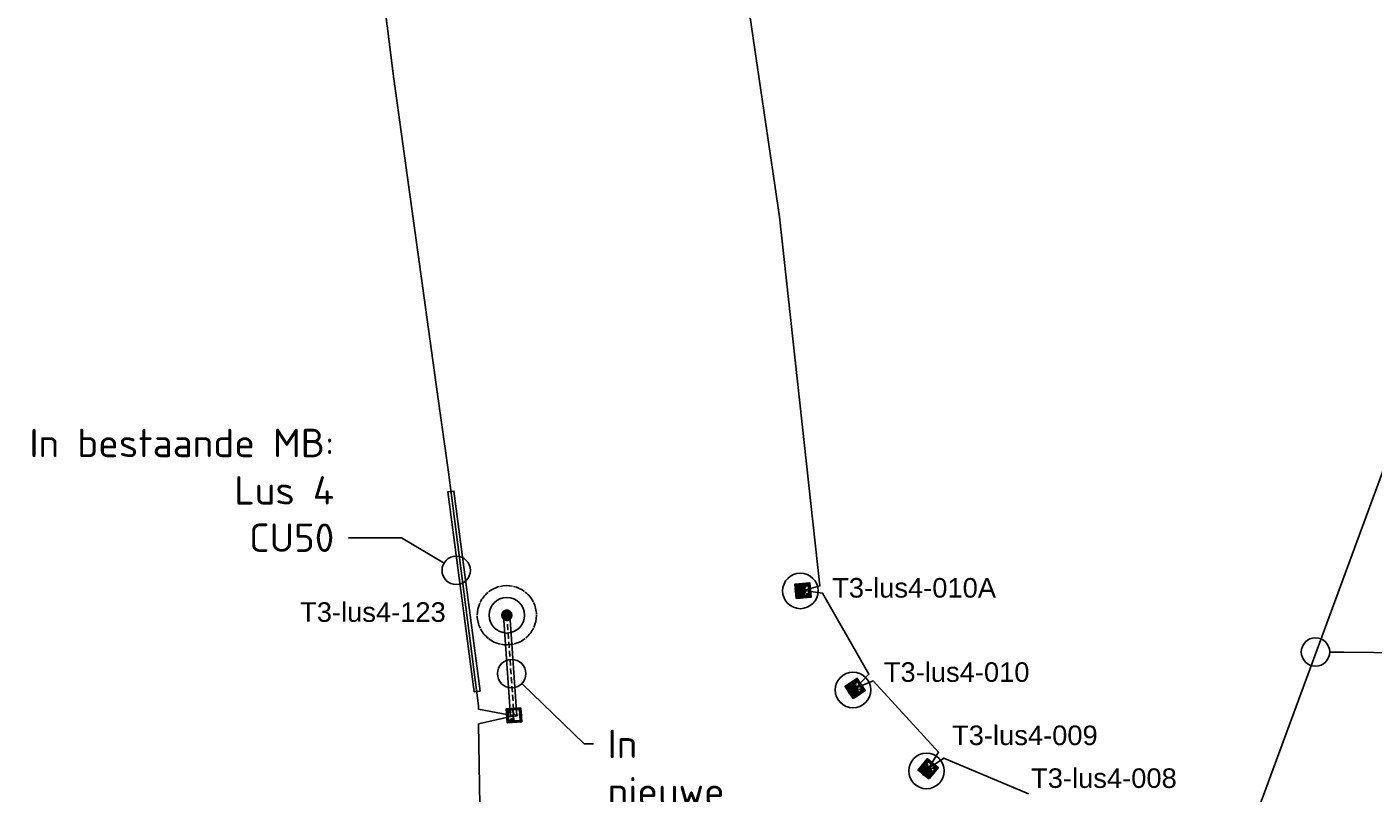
# Model space of a CAD drawing. Header units: metres. Extents: x 176029 to 179341, y 406836 to 408537.
# Tile 7 of 27: x 176127 to 176184, y 407891 to 407923. Entities that reach past the tile are written whole.
import ezdxf
from ezdxf import colors
from ezdxf.entities.mleader import LeaderData, LeaderLine
from ezdxf.math import Vec2, Vec3

# ---------------------------------------------------------------- set-up
doc = ezdxf.new("R2010")
doc.units = ezdxf.units.M
doc.linetypes.add('DASHED2', pattern=[0.375, 0.25, -0.125])
doc.layers.add('Codering armaturen', color=7, linetype='Continuous', lineweight=0)
doc.layers.add('N-ET-Montage-Trafoput nieuw', color=1, linetype='Continuous', lineweight=30)
for name, color, linetype in [('N-ET-VVV-LUS 1', 10, 'Continuous'), ('N-ET-VVV-LUS 4', 10, 'Continuous'), ('N-ET-VVV-MANTELBUIS', 3, 'Continuous'), ('N-ET-VVV-MONTAGE LUS 8', 1, 'Continuous'), ('opbouw rolbaanlicht', 1, 'Continuous'), ('tekst_labels', 7, 'Continuous')]:
    doc.layers.add(name, color=color, linetype=linetype)
doc.styles.add('DVD_Standaard_35', font='arial.ttf', dxfattribs={"height": 3.5})
doc.styles.add('NLCS-ISO', font='isocpeur.ttf')
doc.styles.add('Style-ENGINEERING', font='ENGINEERING.shx')

# ---------------------------------------------------------------- blocks, each defined once
blk = doc.blocks.new('A$C68DF78CD')
for p, q in [((-99, -682), (-115, -670)), ((-101, -668), (-113, -684))]:
    blk.add_line(p, q)
at = {"linetype": 'ByBlock', "lineweight": -2}
for points in [[(147, -836), (-344, -491), (0, 0), (491, -344)], [(135, -766), (-275, -479), (12, -70), (422, -357)], [(134, -759), (-268, -478), (13, -77), (415, -358)], [(-49, -260), (-90, -232), (-3, -109), (38, -137)], [(22, -256), (-19, -227), (-7, -211), (34, -240)], [(308, -405), (267, -377), (279, -360), (320, -389)], [(-38, -698), (-151, -618), (-131, -589), (-17, -668)]]:
    blk.add_lwpolyline(points, close=True, dxfattribs=at)
blk.add_lwpolyline([(-114, -258), (287, -540)], dxfattribs=at)
at = {"linetype": 'ByBlock', "lineweight": -2, "flags": 128}
blk.add_lwpolyline([(-8, -128), (3, -143), (7, -137), (20, -155)], dxfattribs=at)
at = {"linetype": 'ByBlock', "lineweight": -2}
for centre, radius in [((-65, -240), 4.79), ((10, -509), 25), ((14, -128), 4.79), ((-133, -608), 5.65), ((-35, -677), 5.65)]:
    blk.add_circle(centre, radius, dxfattribs=at)
at = {"linetype": 'ByBlock', "lineweight": -2, "extrusion": (0, 0, -1)}
blk.add_solid([(-20, -155), (-11, -149), (-18, -144)], dxfattribs=at)
at = {"linetype": 'ByBlock', "lineweight": -2, "style": 'Style-ENGINEERING'}
for s, height, p in [('PAS OP H.S.', 10.13, (-66, -226)), ('LEVENS-', 10.1, (-53, -234)), ('GEVAARLIJK', 10.1, (-41, -243))]:
    blk.add_text(s, height=height, rotation=54.9875, dxfattribs=at).set_placement(p)
blk = doc.blocks.new('opbouw rolbaanlicht')
at = {"layer": 'opbouw rolbaanlicht', "color": 0}
blk.add_circle((0, 0), 0.75, dxfattribs=at)
for points in [[(-0.25, 0), (0.056, 0.244), (0.25, 0)], [(-0.25, 0), (-0.156, 0.195), (0.056, 0.244)], [(-0.25, 0), (-0.225, 0.108), (-0.156, 0.195)], [(-0.25, 0), (0.25, 0), (-0.056, -0.244)], [(-0.056, -0.244), (-0.156, -0.195), (-0.25, 0)], [(-0.156, -0.195), (-0.225, -0.108), (-0.25, 0)], [(-0.156, 0.195), (-0.056, 0.244), (0.056, 0.244)], [(0.25, 0), (0.156, -0.195), (-0.056, -0.244)], [(0.056, 0.244), (0.156, 0.195), (0.25, 0)], [(0.156, 0.195), (0.225, 0.108), (0.25, 0)], [(0.25, 0), (0.225, -0.108), (0.156, -0.195)], [(0.156, -0.195), (0.056, -0.244), (-0.056, -0.244)]]:
    blk.add_solid(points, dxfattribs=at)
blk = doc.blocks.new('50E03_GZ008$0$verzonken rolbaanlicht')
at = {"layer": 'N-ET-VVV-MONTAGE LUS 8', "color": 0}
blk.add_circle((0, 0), 0.75, dxfattribs=at)
for start, end in [(104.3571, 128.5714), (78.6429, 102.8571), (52.9286, 77.1429), (130.0714, 154.2857), (27.2143, 51.4286), (155.7857, 180), (1.5, 25.7143), (335.7857, 0), (181.5, 205.7143), (310.0714, 334.2857), (207.2143, 231.4286), (232.9286, 257.1429), (284.3571, 308.5714), (258.6429, 282.8571)]:
    blk.add_arc((0, 0), 1.25, start, end, dxfattribs=at)
at = {"layer": 'N-ET-VVV-MONTAGE LUS 8', "color": 4}
for points in [[(-0.25, 0), (-0.156, 0.195), (0.056, 0.244)], [(-0.25, 0), (0.056, 0.244), (0.25, 0)], [(-0.25, 0), (-0.225, 0.108), (-0.156, 0.195)], [(-0.156, -0.195), (-0.225, -0.108), (-0.25, 0)], [(-0.056, -0.244), (-0.156, -0.195), (-0.25, 0)], [(-0.25, 0), (0.25, 0), (-0.056, -0.244)], [(-0.156, 0.195), (-0.056, 0.244), (0.056, 0.244)], [(0.25, 0), (0.156, -0.195), (-0.056, -0.244)], [(0.056, 0.244), (0.156, 0.195), (0.25, 0)], [(0.156, 0.195), (0.225, 0.108), (0.25, 0)], [(0.25, 0), (0.225, -0.108), (0.156, -0.195)], [(0.156, -0.195), (0.056, -0.244), (-0.056, -0.244)]]:
    blk.add_solid(points, dxfattribs=at)
blk = doc.blocks.new('_DotBlank')
at = {"color": 0, "linetype": 'ByBlock', "lineweight": -2}
blk.add_line((-0.5, 0), (-1, 0), dxfattribs=at)
blk.add_circle((0, 0), 0.5, dxfattribs=at)

msp = doc.modelspace()

# ---------------------------------------------------------------- linework, layer by layer
at = {"layer": 'N-ET-VVV-LUS 1'}
msp.add_lwpolyline([(176260.37, 407841.215), (176220.291, 407855.991), (176220.376, 407856.786), (176219.986, 407856.104), (176180.002, 407870.863), (176180.087, 407871.658), (176179.697, 407870.975), (176175.819, 407871.796), (176170.111, 407869.238), (176169.635, 407869.51), (176176.436, 407888.062), (176176.873, 407889.123), (176178.789, 407888.416), (176196.21, 407935.767), (176195.992, 407935.847), (176196.076, 407936.642), (176195.686, 407935.96), (176194.045, 407936.602, 0.114162), (176172.519, 407940.931), (176170.969, 407956.423, -0.092562), (176199.232, 407950.86), (176201.224, 407950.143), (176238.396, 407936.424)], format="xyb", dxfattribs=at)
at = {"layer": 'N-ET-VVV-LUS 4'}
msp.add_lwpolyline([(176157.397, 407927.77), (176159.247, 407915.244), (176160.947, 407899.655), (176160.259, 407899.47), (176161.058, 407899.349), (176163.012, 407895.926), (176162.449, 407895.341), (176163.199, 407895.65), (176165.957, 407892.633), (176165.53, 407891.95), (176166.177, 407892.392), (176166.178, 407892.391), (176169.746, 407890.873)], dxfattribs=at)
at = {"layer": 'N-ET-VVV-LUS 4', "elevation": 0}
msp.add_lwpolyline([(176144.043, 407831.862), (176145.515, 407849.877), (176146.236, 407856.556), (176146.489, 407860.183), (176148.241, 407860.356), (176146.532, 407860.793), (176147.044, 407867.098), (176146.883, 407877.172), (176146.676, 407885.191), (176146.54, 407893.831), (176148.032, 407894.173), (176146.53, 407894.458), (176146.528, 407894.593), (176145.263, 407904.468), (176144.807, 407907.76), (176142.965, 407921.071), (176142.394, 407925.559)], dxfattribs=at)
at = {"layer": 'N-ET-VVV-LUS 4', "linetype": 'DASHED2'}
msp.add_lwpolyline([(176147.73, 407898.42), (176148.035, 407894.209)], dxfattribs=at)
at = {"layer": 'N-ET-VVV-MANTELBUIS', "color": 252, "true_color": 0x939598}
msp.add_lwpolyline([(176146.609, 407895.214), (176145.496, 407903.663), (176145.24, 407903.629), (176146.354, 407895.18)], close=True, dxfattribs=at)
at = {"layer": 'N-ET-VVV-MANTELBUIS', "color": 210}
msp.add_lwpolyline([(176148.149, 407894.175), (176147.851, 407898.43), (176147.594, 407898.414), (176147.891, 407894.159)], close=True, dxfattribs=at)

# ---------------------------------------------------------------- block references
at = {"layer": 'N-ET-Montage-Trafoput nieuw', "linetype": 'Continuous', "xscale": 0.001000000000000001, "yscale": 0.001000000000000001}
for p, rotation in [((176160.504, 407899.783, 0), 310.1582005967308), ((176162.517, 407895.742, 0), 338.7532497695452), ((176147.753, 407893.876, 0), 128.6584011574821), ((176165.471, 407892.354, 0), 355.9938147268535)]:
    msp.add_blockref('A$C68DF78CD', p, dxfattribs=dict(at, rotation=rotation))
at = {"layer": 'N-ET-VVV-LUS 1'}
for p in [(176160.122, 407899.447, 0), (176162.342, 407895.264), (176165.445, 407891.846, 0)]:
    msp.add_blockref('opbouw rolbaanlicht', p, dxfattribs=at)
at = {"layer": 'N-ET-VVV-MONTAGE LUS 8', "color": 10}
msp.add_blockref('50E03_GZ008$0$verzonken rolbaanlicht', (176147.73, 407898.42), dxfattribs=at)

# ---------------------------------------------------------------- texts
at = {"layer": 'Codering armaturen', "color": 7, "style": 'DVD_Standaard_35'}
for s, p in [('T3-lus4-010A', (176161.462, 407899.166)), ('T3-lus4-123', (176139.004, 407898.142)), ('T3-lus4-010', (176163.643, 407895.608)), ('T3-lus4-009', (176166.523, 407892.938)), ('T3-lus4-008', (176169.86, 407891.129))]:
    msp.add_text(s, height=0.82503, rotation=359.9929, dxfattribs=at).set_placement(p)

# ---------------------------------------------------------------- leaders
at = {"layer": 'tekst_labels'}
ml = msp.add_multileader_mtext('Standard', dxfattribs=at)
ml.set_content('In 2x nieuwe MB Ø90mm ^Jonder verharding:\\PLus 1\\PLus 4\\PCU50\\P1x MB Ø90mm reserve', color=256, style='NLCS-ISO')
ml.set_leader_properties()
ml.set_arrow_properties(name='DOTBLANK')
ml.build(insert=Vec2(0, 0))
ml.multileader.update_dxf_attribs({"text_right_attachment_type": 2, "arrow_head_size": 1.2, "scale": 0.3})
ctx = ml.context
ctx.base_point, ctx.scale, ctx.char_height, ctx.arrow_head_size, ctx.landing_gap_size, ctx.plane_origin = Vec3(176145.055, 407951.103), 0.3, 1.2, 1.2, 0.6, Vec3(176168.548, 407930.639)
ctx.right_attachment, ctx.text_align_type = 2, 2
notes = []
notes.append((ctx, [(1, (1, 1, 0), (176165.897, 407946.103), (-1, 0), 2.242, [(0, [(176171.71, 407948.549)], 0, [])])]))
ctx.mtext.insert, ctx.mtext.alignment, ctx.mtext.flow_direction = Vec3(176163.055, 407951.703), 3, 5
ml = msp.add_multileader_mtext('Standard', dxfattribs=at)
ml.set_content('{\\C252;\\c9999763;In bestaande MB:}^JLus 4\\PCU50', color=256, style='NLCS-ISO')
ml.set_leader_properties()
ml.set_arrow_properties(name='DOTBLANK')
ml.build(insert=Vec2(0, 0))
ml.multileader.update_dxf_attribs({"text_right_attachment_type": 3, "arrow_head_size": 1.2, "scale": 0.3})
ctx = ml.context
ctx.base_point, ctx.scale, ctx.char_height, ctx.arrow_head_size, ctx.landing_gap_size, ctx.plane_origin = Vec3(176127.606, 407905.694), 0.3, 1.2, 1.2, 0.6, Vec3(176167.408, 407886.919)
ctx.right_attachment, ctx.text_align_type = 3, 2
notes.append((ctx, [(1, (1, 1, 0), (176143.288, 407901.694), (-1, 0), 2.242, [(0, [(176145.595, 407900.314)], 0, [])])]))
ctx.mtext.insert, ctx.mtext.alignment, ctx.mtext.flow_direction = Vec3(176140.446, 407906.294), 3, 5
ml = msp.add_multileader_mtext('Standard', dxfattribs=at)
ml.set_content('Lus 1\\PCU50', color=256, style='NLCS-ISO')
ml.set_leader_properties()
ml.set_arrow_properties(name='DOTBLANK')
ml.build(insert=Vec2(0, 0))
ml.multileader.update_dxf_attribs({"arrow_head_size": 1.2, "scale": 0.3})
ctx = ml.context
ctx.base_point, ctx.scale, ctx.char_height, ctx.arrow_head_size, ctx.landing_gap_size, ctx.plane_origin = Vec3(176188.463, 407896.826), 0.3, 1.2, 1.2, 0.6, Vec3(176203.679, 407883.473)
notes.append((ctx, [(0, (1, 1, 0), (176186.221, 407896.826), (1, 0), 2.242, [(0, [(176181.866, 407896.868)], 0, [])])]))
ctx.mtext.insert, ctx.mtext.flow_direction = Vec3(176189.063, 407897.426), 5
ml = msp.add_multileader_mtext('Standard', dxfattribs=at)
ml.set_content('\\A1;In nieuwe MB Ø32mm in verharding:\\PQWPK 3x4mm{\\H0.7x;\\S2^ ;}', color=256, style='NLCS-ISO')
ml.set_leader_properties()
ml.set_arrow_properties(name='DOTBLANK')
ml.build(insert=Vec2(0, 0))
ml.multileader.update_dxf_attribs({"arrow_head_size": 1.2, "scale": 0.3})
ctx = ml.context
ctx.base_point, ctx.scale, ctx.char_height, ctx.arrow_head_size, ctx.landing_gap_size, ctx.plane_origin = Vec3(176151.388, 407892.985), 0.3, 1.2, 1.2, 0.6, Vec3(176119.56, 407901.645)
notes.append((ctx, [(0, (1, 1, 0), (176150.989, 407892.985), (1, 0), 0.398, [(0, [(176147.934, 407895.955)], 0, [])])]))
ctx.mtext.insert, ctx.mtext.width, ctx.mtext.flow_direction = Vec3(176151.988, 407893.585), 9.24, 5
for ctx, leaders in notes:
    for number, flags, end, landing, length, lines in leaders:
        leader = LeaderData()
        leader.index, (leader.has_last_leader_line, leader.has_dogleg_vector, leader.attachment_direction) = number, flags
        leader.last_leader_point, leader.dogleg_vector, leader.dogleg_length = Vec3(end), Vec3(landing), length
        for number, points, colour, breaks in lines:
            line = LeaderLine()
            line.index, line.vertices, line.color, line.breaks = number, Vec3.list(points), colors.encode_raw_color(colour), breaks
            leader.lines.append(line)
        ctx.leaders.append(leader)

doc.saveas('drawing.dxf')
